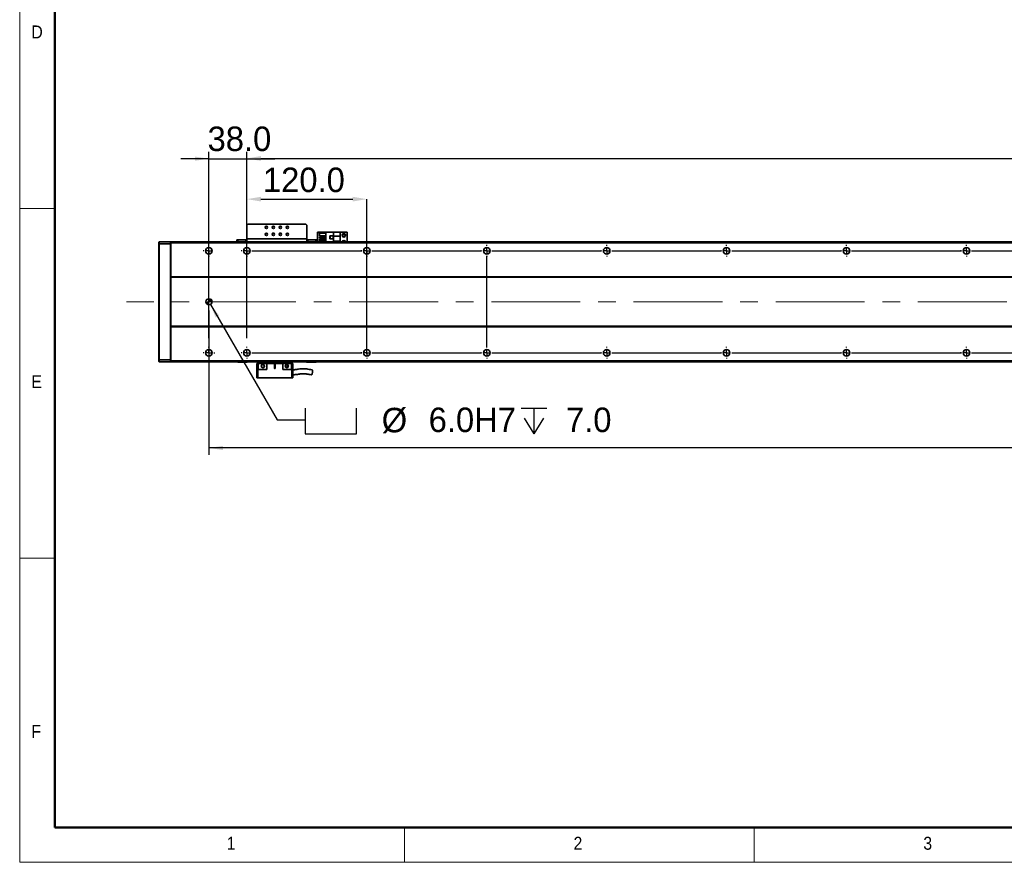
# Model space of a CAD drawing. Header units: millimetres. Extents: x 35 to 2905, y 35 to 2044.
# Tile 1 of 14: x 35 to 1020, y 35 to 878. Entities that reach past the tile are written whole.
import ezdxf

# ---------------------------------------------------------------- set-up
doc = ezdxf.new("R2010")
doc.units = ezdxf.units.MM
doc.header["$LTSCALE"] = 7
doc.header["$PDSIZE"] = -1
doc.linetypes.add('CENTERX2', pattern=[20.32, 12.7, -2.54, 2.54, -2.54])
doc.layers.add('黑色实线', color=7, linetype='Continuous')
doc.styles.add('SLDTEXTSTYLE1', font='Gothic.ttf', dxfattribs={"width": 0.913})
doc.styles.add('SLDTEXTSTYLE8', font='txt')
doc.dimstyles.new('SLDDIMSTYLE0', dxfattribs={"dimtxt": 24.5, "dimasz": 14, "dimexe": 0, "dimexo": 0.0625, "dimgap": 6.125, "dimtad": 2, "dimdec": 1, "dimrnd": 1e-09, "dimzin": 4, "dimdsep": 46, "dimtxsty": 'SLDTEXTSTYLE8', "dimsah": 1, "dimcen": 0.09, "dimadec": 0, "dimazin": 1, "dimtfac": 1, "dimtdec": 1, "dimtmove": 0, "dimatfit": 0, "dimfxl": 0, "dimfrac": 2, "dimtolj": 1, "dimtzin": 12, "dimarcsym": 0})
doc.dimstyles.new('SLDDIMSTYLE4', dxfattribs={"dimtxt": 24.5, "dimasz": 14, "dimexe": 0, "dimexo": 0.0625, "dimgap": 6.125, "dimtad": 0, "dimtih": 1, "dimtoh": 1, "dimdec": 1, "dimrnd": 1e-09, "dimzin": 4, "dimdsep": 46, "dimtxsty": 'SLDTEXTSTYLE8', "dimsah": 1, "dimcen": 0, "dimadec": 0, "dimazin": 1, "dimtfac": 1, "dimtdec": 1, "dimtofl": 0, "dimtmove": 0, "dimatfit": 3, "dimfxl": 0, "dimfrac": 2, "dimtolj": 1, "dimtzin": 12, "dimarcsym": 0})
doc.dimstyles.new('SLDDIMSTYLE5', dxfattribs={"dimtxt": 24.5, "dimasz": 14, "dimexe": 0, "dimexo": 0.0625, "dimgap": 6.125, "dimtad": 2, "dimdec": 1, "dimrnd": 1e-09, "dimzin": 4, "dimdsep": 46, "dimtxsty": 'SLDTEXTSTYLE8', "dimsah": 1, "dimcen": 0.09, "dimadec": 0, "dimazin": 1, "dimtfac": 1, "dimtdec": 1, "dimtofl": 0, "dimtmove": 0, "dimatfit": 3, "dimfxl": 0, "dimfrac": 2, "dimtolj": 1, "dimtzin": 12, "dimarcsym": 0})

# ---------------------------------------------------------------- blocks, each defined once
blk = doc.blocks.new('SW_SYMBOL_HOLE_SPOT')
at = {"layer": '黑色实线', "color": 0}
for p, q in [((0, 6125), (0, 525)), ((11200, 525), (11200, 6125)), ((0, 525), (11200, 525))]:
    blk.add_line(p, q, dxfattribs=at)
blk = doc.blocks.new('SW_SYMBOL_HOLE_DEPTH')
at = {"layer": '黑色实线', "color": 0}
for p, q in [((0, 6125), (5600, 6125)), ((2800, 6125), (2800, 525)), ((700, 3885), (2800, 525)), ((4900, 3885), (2800, 525))]:
    blk.add_line(p, q, dxfattribs=at)
blk = doc.blocks.new('_D_25')
at = {"layer": '黑色实线'}
for p, q in [((225.83, 593.4), (292.6, 477.75)), ((292.6, 477.75), (320.6, 477.75))]:
    blk.add_line(p, q, dxfattribs=at)
blk.add_solid([(225.83, 593.4), (231.01, 580.22), (234.64, 582.32)], dxfattribs=at)
at = {"layer": '黑色实线', "xscale": 0.004592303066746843, "yscale": 0.004592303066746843, "zscale": 0.004592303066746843}
for name, p in [('SW_SYMBOL_HOLE_SPOT', (320.6, 461.53)), ('SW_SYMBOL_HOLE_DEPTH', (536.64, 461.53))]:
    blk.add_blockref(name, p, dxfattribs=at)
at = {"layer": '黑色实线', "char_height": 24.5, "attachment_point": 1, "style": 'SLDTEXTSTYLE8'}
for s, insert in [('%%c', (397.25, 489.85)), (' 6.0H7 ', (435.1, 490.09)), (' 7.0', (572.51, 490.09))]:
    blk.add_mtext(s, dxfattribs=dict(at, insert=insert))
blk = doc.blocks.new('_D_27')
at = {"layer": '黑色实线'}
for p, q in [((224.33, 587.11), (224.33, 442.69)), ((2220.33, 581.57), (2220.33, 442.69)), ((2220.33, 449.69), (224.33, 449.69))]:
    blk.add_line(p, q, dxfattribs=at)
for points in [[(224.33, 449.69), (238.33, 447.59), (238.33, 451.79)], [(2220.33, 449.69), (2206.33, 451.79), (2206.33, 447.59)]]:
    blk.add_solid(points, dxfattribs=at)
at = {"layer": '黑色实线', "insert": (1176.18, 481.84), "char_height": 24.5, "attachment_point": 1, "style": 'SLDTEXTSTYLE8'}
blk.add_mtext('1996.0', dxfattribs=at)
blk = doc.blocks.new('_D_30')
at = {"layer": 'Defpoints', "color": 0}
for p in [(2182.33, 739.45), (262.33, 652.84), (2182.33, 652.84)]:
    blk.add_point(p, dxfattribs=at)
at = {"layer": '黑色实线', "color": 0, "lineweight": -2}
for p, q in [((262.33, 652.9), (262.33, 739.45)), ((276.33, 739.45), (2168.33, 739.45)), ((2182.33, 652.9), (2182.33, 739.45))]:
    blk.add_line(p, q, dxfattribs=at)
at = {"layer": '黑色实线', "color": 0}
for points in [[(276.33, 741.79), (276.33, 737.12), (262.33, 739.45)], [(2168.33, 741.79), (2168.33, 737.12), (2182.33, 739.45)]]:
    blk.add_solid(points, dxfattribs=at)
at = {"layer": '黑色实线', "color": 0, "insert": (1243.23, 776.17), "char_height": 24.5, "attachment_point": 2, "style": 'SLDTEXTSTYLE8'}
blk.add_mtext('\\A1;1920.0=16×120.0（PITCH）', dxfattribs=at)
blk = doc.blocks.new('_D_31')
at = {"layer": 'Defpoints', "color": 0}
for p in [(382.33, 698.72), (262.33, 652.84), (382.33, 543.73)]:
    blk.add_point(p, dxfattribs=at)
at = {"layer": '黑色实线', "color": 0, "lineweight": -2}
for p, q in [((262.33, 652.9), (262.33, 698.72)), ((276.33, 698.72), (368.33, 698.72)), ((382.33, 543.79), (382.33, 698.72))]:
    blk.add_line(p, q, dxfattribs=at)
at = {"layer": '黑色实线', "color": 0}
for points in [[(276.33, 701.05), (276.33, 696.38), (262.33, 698.72)], [(368.33, 701.05), (368.33, 696.38), (382.33, 698.72)]]:
    blk.add_solid(points, dxfattribs=at)
at = {"layer": '黑色实线', "color": 0, "insert": (319.36, 730.28), "char_height": 24.5, "attachment_point": 2, "style": 'SLDTEXTSTYLE8'}
blk.add_mtext('\\A1;120.0', dxfattribs=at)
blk = doc.blocks.new('_D_32')
at = {"layer": '黑色实线'}
for p, q in [((224.33, 739.19), (196.33, 739.19)), ((224.33, 559.73), (224.33, 746.19)), ((224.33, 739.19), (262.33, 739.19)), ((262.33, 559.73), (262.33, 746.19)), ((262.33, 739.19), (290.33, 739.19))]:
    blk.add_line(p, q, dxfattribs=at)
for points in [[(224.33, 739.19), (210.33, 741.29), (210.33, 737.09)], [(262.33, 739.19), (276.33, 737.09), (276.33, 741.29)]]:
    blk.add_solid(points, dxfattribs=at)
at = {"layer": '黑色实线', "insert": (222.98, 771.34), "char_height": 24.5, "attachment_point": 1, "style": 'SLDTEXTSTYLE8'}
blk.add_mtext('38.0', dxfattribs=at)
blk = doc.blocks.new('SW_CENTERMARKSYMBOL_0')
at = {"layer": '黑色实线', "color": 0}
for p, q in [((-5.08, 0), (-5.84, 0)), ((0, 0), (-2.54, 0)), ((0, 5.08), (0, 5.84)), ((0, 0), (0, 2.54)), ((0, 0), (0, -2.54)), ((0, 0), (2.54, 0)), ((5.08, 0), (5.84, 0)), ((0, -5.08), (0, -5.84))]:
    blk.add_line(p, q, dxfattribs=at)
blk = doc.blocks.new('SW_CENTERMARKSYMBOL_1')
at = {"layer": '黑色实线', "color": 0}
for p, q in [((-283.08, 102), (-283.84, 102)), ((-278, 102), (-280.54, 102)), ((-278, 107.08), (-278, 107.84)), ((-278, 102), (-278, 104.54)), ((-278, 102), (-278, 99.46)), ((-278, 102), (-275.46, 102)), ((0, 102), (-2.54, 102)), ((0, 107.08), (0, 107.84)), ((0, 102), (0, 104.54)), ((0, 102), (0, 99.46)), ((0, 102), (2.54, 102)), ((5.08, 102), (5.84, 102)), ((-278, 96.92), (-278, 96.16)), ((0, 5.08), (0, 96.92)), ((-245.08, 0), (-245.84, 0)), ((-240, 0), (-242.54, 0)), ((-240, 5.08), (-240, 5.84)), ((-240, 0), (-240, 2.54)), ((-240, 0), (-240, -2.54)), ((-240, 0), (-237.46, 0)), ((-234.92, 0), (-125.08, 0)), ((-125.08, 0), (-125.84, 0)), ((-120, 0), (-122.54, 0)), ((-120, 0), (-122.54, 0)), ((-120, 5.08), (-120, 5.84)), ((-120, 0), (-120, 2.54)), ((-120, 0), (-120, 2.54)), ((-120, 0), (-120, -2.54)), ((-120, 0), (-117.46, 0)), ((-120, 0), (-120, -2.54)), ((-120, 0), (-117.46, 0)), ((-114.92, 0), (-114.16, 0)), ((-114.92, 0), (-5.08, 0)), ((-5.08, 0), (-5.84, 0)), ((0, 0), (-2.54, 0)), ((0, 0), (-2.54, 0)), ((0, 0), (-2.54, 0)), ((0, 5.08), (0, 5.84)), ((0, 0), (0, 2.54)), ((0, 0), (0, 2.54)), ((0, 0), (0, 2.54)), ((0, 0), (0, -2.54)), ((0, 0), (2.54, 0)), ((0, 0), (0, -2.54)), ((0, 0), (2.54, 0)), ((0, 0), (0, -2.54)), ((0, 0), (2.54, 0)), ((5.08, 0), (5.84, 0)), ((5.08, 0), (114.92, 0)), ((114.92, 0), (114.16, 0)), ((120, 0), (117.46, 0)), ((120, 0), (117.46, 0)), ((120, 0), (117.46, 0)), ((120, 0), (117.46, 0)), ((120, 5.08), (120, 5.84)), ((120, 0), (120, 2.54)), ((120, 0), (120, 2.54)), ((120, 0), (120, 2.54)), ((120, 0), (120, 2.54)), ((120, 0), (120, -2.54)), ((120, 0), (122.54, 0)), ((120, 0), (120, -2.54)), ((120, 0), (122.54, 0)), ((120, 0), (120, -2.54)), ((120, 0), (122.54, 0)), ((120, 0), (120, -2.54)), ((120, 0), (122.54, 0)), ((125.08, 0), (125.84, 0)), ((125.08, 0), (234.92, 0)), ((234.92, 0), (234.16, 0)), ((240, 0), (237.46, 0)), ((240, 0), (237.46, 0)), ((240, 0), (237.46, 0)), ((240, 0), (237.46, 0)), ((240, 0), (237.46, 0)), ((240, 5.08), (240, 5.84)), ((240, 0), (240, 2.54)), ((240, 0), (240, 2.54)), ((240, 0), (240, 2.54)), ((240, 0), (240, 2.54)), ((240, 0), (240, 2.54)), ((240, 0), (240, -2.54)), ((240, 0), (242.54, 0)), ((240, 0), (240, -2.54)), ((240, 0), (242.54, 0)), ((240, 0), (240, -2.54)), ((240, 0), (242.54, 0)), ((240, 0), (240, -2.54)), ((240, 0), (242.54, 0)), ((240, 0), (240, -2.54)), ((240, 0), (242.54, 0)), ((245.08, 0), (245.84, 0)), ((245.08, 0), (354.92, 0)), ((354.92, 0), (354.16, 0)), ((360, 0), (357.46, 0)), ((360, 0), (357.46, 0)), ((360, 0), (357.46, 0)), ((360, 0), (357.46, 0)), ((360, 0), (357.46, 0)), ((360, 0), (357.46, 0)), ((360, 5.08), (360, 5.84)), ((360, 0), (360, 2.54)), ((360, 0), (360, 2.54)), ((360, 0), (360, 2.54)), ((360, 0), (360, 2.54)), ((360, 0), (360, 2.54)), ((360, 0), (360, 2.54)), ((360, 0), (360, -2.54)), ((360, 0), (362.54, 0)), ((360, 0), (360, -2.54)), ((360, 0), (362.54, 0)), ((360, 0), (360, -2.54)), ((360, 0), (362.54, 0)), ((360, 0), (360, -2.54)), ((360, 0), (362.54, 0)), ((360, 0), (360, -2.54)), ((360, 0), (362.54, 0)), ((360, 0), (360, -2.54)), ((360, 0), (362.54, 0)), ((365.08, 0), (365.84, 0)), ((365.08, 0), (474.92, 0)), ((474.92, 0), (474.16, 0)), ((480, 0), (477.46, 0)), ((480, 0), (477.46, 0)), ((480, 0), (477.46, 0)), ((480, 0), (477.46, 0)), ((480, 0), (477.46, 0)), ((480, 0), (477.46, 0)), ((480, 0), (477.46, 0)), ((480, 5.08), (480, 5.84)), ((480, 0), (480, 2.54)), ((480, 0), (480, 2.54)), ((480, 0), (480, 2.54)), ((480, 0), (480, 2.54)), ((480, 0), (480, 2.54)), ((480, 0), (480, 2.54)), ((480, 0), (480, 2.54)), ((480, 0), (480, -2.54)), ((480, 0), (482.54, 0)), ((480, 0), (480, -2.54)), ((480, 0), (482.54, 0)), ((480, 0), (480, -2.54)), ((480, 0), (482.54, 0)), ((480, 0), (480, -2.54)), ((480, 0), (482.54, 0)), ((480, 0), (480, -2.54)), ((480, 0), (482.54, 0)), ((480, 0), (480, -2.54)), ((480, 0), (482.54, 0)), ((480, 0), (480, -2.54)), ((480, 0), (482.54, 0)), ((485.08, 0), (485.84, 0)), ((485.08, 0), (594.92, 0)), ((-240, -5.08), (-240, -5.84)), ((-120, -5.08), (-120, -5.84)), ((0, -5.08), (0, -5.84)), ((120, -5.08), (120, -5.84)), ((240, -5.08), (240, -5.84)), ((360, -5.08), (360, -5.84)), ((480, -5.08), (480, -5.84))]:
    blk.add_line(p, q, dxfattribs=at)
blk = doc.blocks.new('SW_CENTERMARKSYMBOL_2')
at = {"layer": '黑色实线', "color": 0}
for p, q in [((-365.08, 0), (-365.84, 0)), ((-360, 0), (-362.54, 0)), ((-360, 5.08), (-360, 5.84)), ((-360, 0), (-360, 2.54)), ((-360, 0), (-360, -2.54)), ((-360, 0), (-357.46, 0)), ((-354.92, 0), (-245.08, 0)), ((-245.08, 0), (-245.84, 0)), ((-240, 0), (-242.54, 0)), ((-240, 0), (-242.54, 0)), ((-240, 5.08), (-240, 5.84)), ((-240, 0), (-240, 2.54)), ((-240, 0), (-240, 2.54)), ((-240, 0), (-240, -2.54)), ((-240, 0), (-237.46, 0)), ((-240, 0), (-240, -2.54)), ((-240, 0), (-237.46, 0)), ((-234.92, 0), (-234.16, 0)), ((-234.92, 0), (-125.08, 0)), ((-125.08, 0), (-125.84, 0)), ((-120, 0), (-122.54, 0)), ((-120, 0), (-122.54, 0)), ((-120, 0), (-122.54, 0)), ((-120, 5.08), (-120, 5.84)), ((-120, 0), (-120, 2.54)), ((-120, 0), (-120, 2.54)), ((-120, 0), (-120, 2.54)), ((-120, 0), (-120, -2.54)), ((-120, 0), (-117.46, 0)), ((-120, 0), (-120, -2.54)), ((-120, 0), (-117.46, 0)), ((-120, 0), (-120, -2.54)), ((-120, 0), (-117.46, 0)), ((-114.92, 0), (-114.16, 0)), ((-114.92, 0), (-5.08, 0)), ((-5.08, 0), (-5.84, 0)), ((0, 0), (-2.54, 0)), ((0, 0), (-2.54, 0)), ((0, 0), (-2.54, 0)), ((0, 0), (-2.54, 0)), ((0, 5.08), (0, 5.84)), ((0, 0), (0, 2.54)), ((0, 0), (0, 2.54)), ((0, 0), (0, 2.54)), ((0, 0), (0, 2.54)), ((0, 0), (0, -2.54)), ((0, 0), (2.54, 0)), ((0, 0), (0, -2.54)), ((0, 0), (2.54, 0)), ((0, 0), (0, -2.54)), ((0, 0), (2.54, 0)), ((0, 0), (0, -2.54)), ((0, 0), (2.54, 0)), ((5.08, 0), (5.84, 0)), ((5.08, 0), (114.92, 0)), ((114.92, 0), (114.16, 0)), ((120, 0), (117.46, 0)), ((120, 0), (117.46, 0)), ((120, 0), (117.46, 0)), ((120, 0), (117.46, 0)), ((120, 0), (117.46, 0)), ((120, 5.08), (120, 5.84)), ((120, 0), (120, 2.54)), ((120, 0), (120, 2.54)), ((120, 0), (120, 2.54)), ((120, 0), (120, 2.54)), ((120, 0), (120, 2.54)), ((120, 0), (120, -2.54)), ((120, 0), (122.54, 0)), ((120, 0), (120, -2.54)), ((120, 0), (122.54, 0)), ((120, 0), (120, -2.54)), ((120, 0), (122.54, 0)), ((120, 0), (120, -2.54)), ((120, 0), (122.54, 0)), ((120, 0), (120, -2.54)), ((120, 0), (122.54, 0)), ((125.08, 0), (125.84, 0)), ((125.08, 0), (234.92, 0)), ((234.92, 0), (234.16, 0)), ((240, 0), (237.46, 0)), ((240, 0), (237.46, 0)), ((240, 0), (237.46, 0)), ((240, 0), (237.46, 0)), ((240, 0), (237.46, 0)), ((240, 0), (237.46, 0)), ((240, 5.08), (240, 5.84)), ((240, 0), (240, 2.54)), ((240, 0), (240, 2.54)), ((240, 0), (240, 2.54)), ((240, 0), (240, 2.54)), ((240, 0), (240, 2.54)), ((240, 0), (240, 2.54)), ((240, 0), (240, -2.54)), ((240, 0), (242.54, 0)), ((240, 0), (240, -2.54)), ((240, 0), (242.54, 0)), ((240, 0), (240, -2.54)), ((240, 0), (242.54, 0)), ((240, 0), (240, -2.54)), ((240, 0), (242.54, 0)), ((240, 0), (240, -2.54)), ((240, 0), (242.54, 0)), ((240, 0), (240, -2.54)), ((240, 0), (242.54, 0)), ((245.08, 0), (245.84, 0)), ((245.08, 0), (354.92, 0)), ((354.92, 0), (354.16, 0)), ((360, 0), (357.46, 0)), ((360, 0), (357.46, 0)), ((360, 0), (357.46, 0)), ((360, 0), (357.46, 0)), ((360, 0), (357.46, 0)), ((360, 0), (357.46, 0)), ((360, 0), (357.46, 0)), ((360, 5.08), (360, 5.84)), ((360, 0), (360, 2.54)), ((360, 0), (360, 2.54)), ((360, 0), (360, 2.54)), ((360, 0), (360, 2.54)), ((360, 0), (360, 2.54)), ((360, 0), (360, 2.54)), ((360, 0), (360, 2.54)), ((360, 0), (360, -2.54)), ((360, 0), (362.54, 0)), ((360, 0), (360, -2.54)), ((360, 0), (362.54, 0)), ((360, 0), (360, -2.54)), ((360, 0), (362.54, 0)), ((360, 0), (360, -2.54)), ((360, 0), (362.54, 0)), ((360, 0), (360, -2.54)), ((360, 0), (362.54, 0)), ((360, 0), (360, -2.54)), ((360, 0), (362.54, 0)), ((360, 0), (360, -2.54)), ((360, 0), (362.54, 0)), ((365.08, 0), (365.84, 0)), ((365.08, 0), (474.92, 0)), ((-360, -5.08), (-360, -5.84)), ((-240, -5.08), (-240, -5.84)), ((-120, -5.08), (-120, -5.84)), ((0, -5.08), (0, -5.84)), ((120, -5.08), (120, -5.84)), ((240, -5.08), (240, -5.84)), ((360, -5.08), (360, -5.84))]:
    blk.add_line(p, q, dxfattribs=at)
blk = doc.blocks.new('SW_DOWELSYMBOL_4')
at = {"linetype": 'Continuous', "lineweight": 18}
h = blk.add_hatch(color=0, dxfattribs=at)
edge = h.paths.add_edge_path(flags=0)
edge.add_arc((0, 0), 3, 180, 270)
edge.add_line((0, -3), (0, 0))
edge.add_line((0, 0), (-3, 0))
h = blk.add_hatch(color=0, dxfattribs=at)
edge = h.paths.add_edge_path(flags=0)
edge.add_arc((0, 0), 3, 0, 90)
edge.add_line((0, 3), (0, 0))
edge.add_line((0, 0), (3, 0))
at = {"layer": '黑色实线', "color": 0}
blk.add_circle((0, 0), 3, dxfattribs=at)

msp = doc.modelspace()

# ---------------------------------------------------------------- linework, layer by layer
at = {"color": 7, "linetype": 'Continuous', "lineweight": 18}
for p, q in [((35, 2044), (35, 35)), ((70, 2009), (70, 70)), ((35, 689.5), (70, 689.5)), ((70, 339.5), (35, 339.5)), ((70, 70), (2870, 70)), ((420, 35), (420, 70)), ((770, 70), (770, 35)), ((861, 70), (2870, 70)), ((35, 35), (2905, 35))]:
    msp.add_line(p, q, dxfattribs=at)
at = {"color": 7, "linetype": 'Continuous', "lineweight": 50}
for p, q in [((70, 2009), (70, 70)), ((70, 70), (2870, 70))]:
    msp.add_line(p, q, dxfattribs=at)
at = {"color": 7, "linetype": 'Continuous', "lineweight": 35}
for p, q in [((263.3251514, 673.7965202), (262.3251643, 672.7965182)), ((262.3251643, 672.7965182), (262.3251643, 658.9965156)), ((321.3251498, 673.7965202), (263.3251514, 673.7965202)), ((322.3251667, 672.7965182), (321.3251498, 673.7965202)), ((322.3251667, 658.9965156), (322.3251667, 672.7965182)), ((333.1251707, 665.5016547), (332.8251507, 665.2016571)), ((333.1251707, 665.2016571), (332.8251507, 665.2016571)), ((332.8251507, 655.9965169), (332.8251507, 665.2016571)), ((333.2494166, 665.5016547), (333.1251707, 665.2016571)), ((333.1251707, 665.5016547), (333.2494166, 665.5016547)), ((337.5251558, 665.2016571), (333.1251707, 665.2016571)), ((333.1251707, 665.2016571), (333.1251707, 655.9965169)), ((333.2494166, 665.5016547), (337.5251558, 665.5016547)), ((335.125145, 664.5616522), (341.3251605, 664.5616522)), ((335.125145, 662.0616546), (335.125145, 664.5616522)), ((335.125145, 662.0616546), (341.3251605, 662.0616546)), ((335.125145, 661.0216579), (341.3251605, 661.0216579)), ((335.125145, 659.5216548), (335.125145, 661.0216579)), ((337.5251558, 664.5616522), (337.5251558, 665.5016547)), ((337.5251558, 665.5016547), (341.3251605, 665.5016547)), ((337.5251558, 661.0216579), (337.5251558, 662.0616546)), ((341.3251605, 655.9965169), (341.3251605, 665.8016524)), ((341.3251605, 665.8016524), (348.8751616, 665.8016524)), ((348.62515, 662.1016568), (345.4251554, 662.1016568)), ((345.4251554, 662.1016568), (345.4251554, 658.9016548)), ((345.525172, 662.0016551), (345.525172, 659.0016565)), ((348.5251632, 662.0016551), (345.525172, 662.0016551)), ((348.5251632, 659.0016565), (348.5251632, 662.0016551)), ((348.62515, 658.9016548), (348.62515, 662.1016568)), ((355.8251526, 665.8016524), (348.8751616, 665.8016524)), ((348.8751616, 665.8016524), (348.8751616, 661.5016541)), ((355.8251526, 661.5016541), (348.8751616, 661.5016541)), ((348.8751616, 656.5016514), (348.8751616, 661.5016541)), ((355.8251526, 661.5016541), (355.8251526, 665.8016524)), ((362.8251519, 665.8016524), (355.8251526, 665.8016524)), ((355.8251526, 661.5016541), (355.8251526, 656.5016514)), ((362.8251519, 665.8016524), (362.8251519, 655.9965169)), ((174.3251648, 655.6965193), (174.625155, 655.9965169)), ((174.3251648, 653.8722521), (174.3251648, 655.6965193)), ((174.3251648, 653.8722521), (174.625155, 653.9965166)), ((174.3251648, 538.1207807), (174.3251648, 653.8722521)), ((174.625155, 655.9965169), (174.625155, 653.9965166)), ((174.625155, 655.9965169), (186.0251542, 655.9965169)), ((174.625155, 653.9965166), (174.625155, 537.9965162)), ((186.0251542, 653.9965166), (174.625155, 653.9965166)), ((186.0251542, 653.9965166), (186.0251542, 655.9965169)), ((186.3251593, 655.6965193), (186.0251542, 655.9965169)), ((186.0251542, 537.9965162), (186.0251542, 653.9965166)), ((186.3251593, 653.8722521), (186.0251542, 653.9965166)), ((2258.325186, 655.9965169), (186.3251593, 655.9965169)), ((186.3251593, 654.9965186), (186.3251593, 655.9965169)), ((2258.325186, 654.9965186), (186.3251593, 654.9965186)), ((186.3251593, 620.9965168), (186.3251593, 654.9965186)), ((252.3251738, 655.9965169), (252.3251738, 657.9965135)), ((252.3251738, 657.9965135), (253.325161, 657.9965135)), ((253.325161, 657.9965135), (253.325161, 655.9965169)), ((253.325161, 657.9965135), (261.3251474, 657.9965135)), ((261.3251474, 657.9965135), (261.3251474, 655.9965169)), ((262.3251643, 657.9965135), (261.3251474, 657.9965135)), ((322.3251667, 658.9965156), (262.3251643, 658.9965156)), ((262.3251643, 655.9965169), (262.3251643, 658.9965156)), ((322.3251667, 658.9965156), (322.3251667, 655.9965169)), ((323.3251538, 657.9965135), (322.3251667, 657.9965135)), ((323.3251538, 657.9965135), (323.3251538, 655.9965169)), ((323.3251538, 657.9965135), (331.32517, 657.9965135)), ((331.32517, 655.9965169), (331.32517, 657.9965135)), ((331.32517, 657.9965135), (332.3251572, 657.9965135)), ((332.3251572, 657.9965135), (332.3251572, 655.9965169)), ((335.125145, 659.5216548), (341.3251605, 659.5216548)), ((335.125145, 656.9816551), (335.125145, 658.4816581)), ((335.125145, 658.4816581), (341.3251605, 658.4816581)), ((335.125145, 656.9816551), (341.3251605, 656.9816551)), ((337.5251558, 658.4816581), (337.5251558, 659.5216548)), ((337.5251558, 655.9965169), (337.5251558, 656.9816551)), ((345.4251554, 658.9016548), (348.62515, 658.9016548)), ((345.525172, 659.0016565), (348.5251632, 659.0016565)), ((348.8751616, 656.5016514), (355.8251526, 656.5016514)), ((348.8751616, 656.5016514), (348.8751616, 655.9965169)), ((355.8251526, 655.9965169), (355.8251526, 656.5016514)), ((227.3251679, 648.371291), (227.3251679, 645.6217437)), ((2258.325186, 620.9965168), (186.3251593, 620.9965168)), ((186.3251593, 620.9965168), (186.3251593, 620.4965176)), ((2258.325186, 620.4965176), (186.3251593, 620.4965176)), ((186.3251593, 571.4965171), (186.3251593, 620.4965176)), ((2258.325186, 571.4965171), (186.3251593, 571.4965171)), ((186.3251593, 570.9965161), (186.3251593, 571.4965171)), ((2258.325186, 570.9965161), (186.3251593, 570.9965161)), ((186.3251593, 536.9965179), (186.3251593, 570.9965161)), ((227.3251679, 546.3712892), (227.3251679, 543.6217456)), ((174.3251648, 536.2965173), (174.3251648, 538.1207807)), ((174.3251648, 538.1207807), (174.625155, 537.9965162)), ((174.3251648, 536.2965173), (174.625155, 535.9965159)), ((174.625155, 537.9965162), (174.625155, 535.9965159)), ((174.625155, 537.9965162), (186.0251542, 537.9965162)), ((186.0251542, 535.9965159), (174.625155, 535.9965159)), ((186.3251593, 538.1207807), (186.0251542, 537.9965162)), ((186.0251542, 535.9965159), (186.0251542, 537.9965162)), ((186.3251593, 536.2965173), (186.0251542, 535.9965159)), ((2258.325186, 536.9965179), (186.3251593, 536.9965179)), ((186.3251593, 536.9965179), (186.3251593, 535.9965159)), ((2258.325186, 535.9965159), (186.3251593, 535.9965159)), ((252.8251674, 535.8016534), (252.8251674, 535.9965159)), ((252.8251674, 535.8016534), (253.8251545, 535.8016534)), ((253.1251576, 535.5016558), (252.8251674, 535.8016534)), ((253.9494302, 535.5016558), (253.1251576, 535.5016558)), ((253.8251545, 535.9965159), (253.8251545, 535.8016534)), ((253.8251545, 535.8016534), (261.8251707, 535.8016534)), ((253.9494302, 535.5016558), (253.8251545, 535.8016534)), ((261.7008951, 535.5016558), (253.9494302, 535.5016558)), ((261.7008951, 535.5016558), (261.8251707, 535.8016534)), ((262.5251677, 535.5016558), (261.7008951, 535.5016558)), ((261.8251707, 535.8016534), (261.8251707, 535.9965159)), ((261.8251707, 535.8016534), (262.8251579, 535.8016534)), ((262.8251579, 535.8016534), (262.5251677, 535.5016558)), ((262.8251579, 535.9965159), (262.8251579, 535.8016534)), ((273.5251453, 534.1016544), (272.3251548, 534.1016544)), ((272.3251548, 534.1016544), (272.3251548, 519.7016528)), ((273.3251717, 534.1016544), (273.3251717, 535.9965159)), ((282.3251452, 534.1016544), (273.5251453, 534.1016544)), ((273.5251453, 534.1016544), (273.5251453, 528.1016535)), ((282.3251452, 534.1016544), (290.0751498, 534.1016544)), ((282.3251452, 534.1016544), (282.3251452, 528.1016535)), ((290.5751731, 534.1016544), (290.0751498, 534.1016544)), ((290.0751498, 534.1016544), (290.0751498, 529.3516523)), ((290.5751731, 534.1016544), (298.3251479, 534.1016544)), ((290.5751731, 529.3516523), (290.5751731, 534.1016544)), ((298.3251479, 528.1016535), (298.3251479, 534.1016544)), ((307.1251478, 534.1016544), (298.3251479, 534.1016544)), ((301.7032709, 532.5533716), (301.8707004, 532.650937)), ((301.7032709, 532.5533716), (301.8707004, 532.650937)), ((301.7032709, 532.5533716), (301.8707004, 532.650937)), ((303.3344414, 532.1528694), (303.4656908, 531.7488691)), ((307.1251478, 528.1016535), (307.1251478, 534.1016544)), ((308.3251681, 534.1016544), (307.1251478, 534.1016544)), ((307.3251512, 534.1016544), (307.3251512, 535.9965159)), ((308.3251681, 519.7016528), (308.3251681, 534.1016544)), ((321.8251731, 535.8016534), (321.8251731, 535.9965159)), ((321.8251731, 535.8016534), (322.8251603, 535.8016534)), ((322.1251633, 535.5016558), (321.8251731, 535.8016534)), ((322.9494359, 535.5016558), (322.1251633, 535.5016558)), ((322.8251603, 535.9965159), (322.8251603, 535.8016534)), ((322.9494359, 535.5016558), (322.8251603, 535.8016534)), ((322.8251603, 535.8016534), (330.8251467, 535.8016534)), ((330.7009008, 535.5016558), (322.9494359, 535.5016558)), ((330.7009008, 535.5016558), (330.8251467, 535.8016534)), ((331.5251734, 535.5016558), (330.7009008, 535.5016558)), ((330.8251467, 535.8016534), (330.8251467, 535.9965159)), ((330.8251467, 535.8016534), (331.8251636, 535.8016534)), ((331.8251636, 535.8016534), (331.5251734, 535.5016558)), ((331.8251636, 535.9965159), (331.8251636, 535.8016534)), ((273.5251453, 528.1016535), (273.3251717, 528.1016535)), ((273.3251717, 519.7016528), (273.3251717, 528.1016535)), ((273.5251453, 528.1016535), (282.3251452, 528.1016535)), ((298.3251479, 528.1016535), (307.1251478, 528.1016535)), ((307.3251512, 528.1016535), (307.1251478, 528.1016535)), ((307.3251512, 528.1016535), (307.3251512, 519.7016528)), ((273.3251717, 519.7016528), (272.3251548, 519.7016528)), ((307.3251512, 519.7016528), (273.3251717, 519.7016528)), ((308.3251681, 519.7016528), (307.3251512, 519.7016528))]:
    msp.add_line(p, q, dxfattribs=at)
at = {"color": 8, "linetype": 'Continuous', "lineweight": 35}
for p, q in [((289.5682719, 664.5016527), (288.0820599, 664.5016527)), ((296.5682712, 664.5016527), (295.0820591, 664.5016527))]:
    msp.add_line(p, q, dxfattribs=at)
at = {"color": 7, "linetype": 'Continuous', "lineweight": 35}
for centre, radius in [((281.8251593, 670.4965169), 1.25), ((288.8251593, 670.4965169), 1.25), ((295.8251593, 670.4965169), 1.25), ((302.8251593, 670.4965169), 1.25), ((281.8251593, 663.4965169), 1.25), ((288.8251593, 663.4965169), 1.25), ((295.8251593, 663.4965169), 1.25), ((302.8251593, 663.4965169), 1.25), ((359.3251593, 662.501655), 1.75), ((359.3251593, 662.501655), 1.25), ((224.3251593, 646.9965169), 3.3), ((262.3251593, 646.9965169), 3.3), ((382.3251593, 646.9965169), 3.3), ((502.3251593, 646.9965169), 3.3), ((622.3251593, 646.9965169), 3.3), ((742.3251593, 646.9965169), 3.3), ((862.3251593, 646.9965169), 3.3), ((982.3251593, 646.9965169), 3.3), ((224.3251593, 595.9965169), 3), ((224.3251593, 544.9965169), 3.3), ((262.3251593, 544.9965169), 3.3), ((382.3251593, 544.9965169), 3.3), ((502.3251593, 544.9965169), 3.3), ((622.3251593, 544.9965169), 3.3), ((742.3251593, 544.9965169), 3.3), ((862.3251593, 544.9965169), 3.3), ((982.3251593, 544.9965169), 3.3), ((278.3251593, 531.601655), 1.6), ((302.3251593, 531.601655), 1.6)]:
    msp.add_circle(centre, radius, dxfattribs=at)
for centre, radius, start, end in [((359.3251593, 655.501655), 1.75, 16.4260898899, 163.5739101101), ((359.3251593, 655.501655), 1.25, 23.3214650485, 156.6785349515), ((290.3251593, 529.351655), 0.25, 180, 0)]:
    msp.add_arc(centre, radius, start, end, dxfattribs=at)
for points, knots in [([(278.3067789, 532.9011275), (278.4486654, 532.8740948), (278.7318035, 532.8201504), (279.0853342, 532.5674364), (279.264714, 532.3184749), (279.3261591, 532.1725632), (279.3344524, 532.1528694)], [0, 0, 0, 0, 0.3223276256, 0.6432129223, 0.9518441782, 1, 1, 1, 1]), ([(302.325156, 532.7516539), (302.209188, 532.7414466), (301.9772482, 532.7210316), (301.6609379, 532.5607424), (301.4049686, 532.3208226), (301.2325608, 532.0135769), (301.1594782, 531.6694346), (301.1921919, 531.3189978), (301.3278992, 530.9942882), (301.5541474, 530.7247172), (301.8504559, 530.5348363), (302.1898626, 530.4418378), (302.5416015, 530.454213), (302.873539, 530.5708038), (303.1562035, 530.7810938), (303.3613741, 531.0656763), (303.4798786, 531.3998972), (303.4704201, 531.6325458), (303.4656908, 531.7488691)], [0, 0, 0, 0, 0.0624977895, 0.1249976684, 0.1874971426, 0.2499982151, 0.3124966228, 0.3749963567, 0.4374973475, 0.4999967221, 0.5624980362, 0.6249943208, 0.6874953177, 0.7499948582, 0.81249679, 0.8749971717, 0.9374991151, 1, 1, 1, 1]), ([(302.3067977, 532.9011275), (302.4486717, 532.8740907), (302.7318024, 532.8201348), (303.0853557, 532.5674578), (303.2647044, 532.3184689), (303.326148, 532.1725631), (303.3344414, 532.1528694)], [0, 0, 0, 0, 0.3223111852, 0.6432200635, 0.9518434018, 1, 1, 1, 1]), ([(279.4657018, 531.7488691), (279.4849597, 531.6203075), (279.5236625, 531.3619351), (279.4168587, 530.9717144), (279.1946822, 530.625916), (278.8587943, 530.3594443), (278.4408763, 530.2088389), (277.9832566, 530.2015525), (277.5482908, 530.3325065), (277.3170045, 530.5147118), (277.2083249, 530.6003286)], [0, 0, 0, 0, 0.1147382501, 0.23059126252, 0.35093007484, 0.4758292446, 0.60545612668, 0.73940388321, 0.87754795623, 1, 1, 1, 1]), ([(303.4656908, 531.7488691), (303.4849649, 531.6203065), (303.5237006, 531.3619307), (303.4168307, 530.9717288), (303.1947089, 530.6259064), (302.8588097, 530.3594459), (302.4408963, 530.2088387), (301.9832743, 530.2015513), (301.5483051, 530.332514), (301.3170039, 530.5147123), (301.2083139, 530.6003286)], [0, 0, 0, 0, 0.11473834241, 0.23059291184, 0.35092628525, 0.475824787, 0.60545097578, 0.7393980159, 0.87754135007, 1, 1, 1, 1]), ([(327.6376989, 527.893894), (326.6676386, 528.0487751), (324.8568111, 528.3378942), (322.388034, 528.7215721), (320.3293737, 528.8903096), (318.4754886, 528.9292146), (316.4428242, 528.8484996), (314.6114801, 528.6416709), (313.1008065, 528.424254), (312.0910675, 528.2731862), (311.048509, 528.1216742), (309.985696, 528.0028372), (309.0678555, 527.9253758), (308.5185739, 527.9587277), (308.3251681, 527.9704711)], [0, 0, 0, 0, 0.1557740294, 0.2907859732, 0.3967697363, 0.4749902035, 0.5735898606, 0.7047464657, 0.7546895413, 0.8070874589, 0.8612087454, 0.9159540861, 0.9704068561, 1, 1, 1, 1]), ([(308.3251681, 522.9852727), (308.5603268, 522.9768567), (309.2781453, 522.9511671), (310.4234751, 523.039338), (312.1049276, 523.2324886), (313.8041663, 523.501104), (315.4809481, 523.73106), (316.9290769, 523.8763663), (318.6157341, 523.9619404), (320.5260519, 523.899049), (322.5639446, 523.6748303), (324.6735297, 523.3175005), (326.2205847, 523.0800877), (327.0669546, 522.9502028)], [0, 0, 0, 0, 0.0368682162, 0.1125397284, 0.1785183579, 0.3028051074, 0.3842704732, 0.4445276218, 0.5302864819, 0.6473384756, 0.7447459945, 0.8603544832, 1, 1, 1, 1]), ([(327.0725574, 522.9948914), (327.1070842, 522.9809241), (327.2051359, 522.9412589), (327.3977802, 523.2080906), (327.6123161, 523.7066183), (327.7999399, 524.4032746), (327.9401649, 525.2097288), (328.0176956, 526.0489162), (328.0218121, 526.8289128), (327.9483859, 527.4450057), (327.8164659, 527.8332662), (327.6934926, 527.8636609), (327.6374903, 527.8775027)], [0, 0, 0, 0, 0.0574060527, 0.163025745, 0.2664660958, 0.3699770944, 0.4747885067, 0.5815843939, 0.6902312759, 0.799775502, 0.9088172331, 1, 1, 1, 1])]:
    msp.add_open_spline(points, degree=3, knots=knots, dxfattribs=at)
at = {"layer": '黑色实线', "linetype": 'CENTERX2', "lineweight": 18}
msp.add_line((2302.7751593, 595.9965169), (141.8751593, 595.9965169), dxfattribs=at)

# ---------------------------------------------------------------- block references
at = {"layer": '黑色实线'}
for name, p in [('SW_CENTERMARKSYMBOL_1', (502.3251593, 544.9965169)), ('SW_CENTERMARKSYMBOL_2', (622.3251593, 646.9965169)), ('SW_DOWELSYMBOL_4', (224.3251593, 595.9965169)), ('SW_CENTERMARKSYMBOL_0', (224.3251593, 544.9965169))]:
    msp.add_blockref(name, p, dxfattribs=at)

# ---------------------------------------------------------------- texts
at = {"color": 7, "linetype": 'Continuous', "lineweight": 0, "char_height": 12.9645833, "attachment_point": 1, "style": 'SLDTEXTSTYLE1'}
for s, insert in [('D', (46.6666667, 872.5241462)), ('E', (46.6666667, 522.5241462)), ('F', (46.6666667, 172.5241462)), ('1', (242.0833333, 60.5241742)), ('2', (589.1666667, 60.5241742)), ('3', (939.1666667, 60.5241742))]:
    msp.add_mtext(s, dxfattribs=dict(at, insert=insert))

# ---------------------------------------------------------------- dimensions: what is measured, and where the dimension line sits
at = {"layer": '黑色实线'}
dim = msp.add_linear_dim(base=(2182.3251593, 739.4537763), p1=(262.3251593, 652.8365169), p2=(2182.3251593, 652.8365169), text='<>=16×120.0（PITCH）', dimstyle='SLDDIMSTYLE5', dxfattribs=at)
dim.commit()
dim.dimension.update_dxf_attribs({"geometry": '_D_30', "text_midpoint": (1243.2261353, 739.4537763), "dimtype": 160})
for base, p1, p2, dimstyle, picture, middle in [((262.3251593, 739.1913787), (224.3251593, 550.8365169), (262.3251593, 550.8365169), 'SLDDIMSTYLE0', '_D_32', (253.1671414, 739.1913787)), ((382.3251593, 698.7180569), (262.3251593, 652.8365169), (382.3251593, 543.7265169), 'SLDDIMSTYLE0', '_D_31', (319.3618229, 698.7180569)), ((224.3251593, 449.6909246), (2220.3251593, 590.4565169), (224.3251593, 595.9965169), 'SLDDIMSTYLE5', '_D_27', (1224.0523889, 449.6909246))]:
    dim = msp.add_linear_dim(base=base, p1=p1, p2=p2, dimstyle=dimstyle, dxfattribs=at)
    dim.commit()
    dim.dimension.update_dxf_attribs({"geometry": picture, "text_midpoint": middle, "dimtype": 160})
dim = msp.add_diameter_dim_2p(p1=(222.8251593, 598.5945932), p2=(225.8251593, 593.3984407), text='{\\fGDT;v} <>H7 {\\fGDT;x} 7.0\\P', dimstyle='SLDDIMSTYLE4', dxfattribs=at)
dim.commit()
dim.dimension.update_dxf_attribs({"geometry": '_D_25', "text_midpoint": (472.3438123, 477.7477574), "dimtype": 163})

doc.saveas('drawing.dxf')
